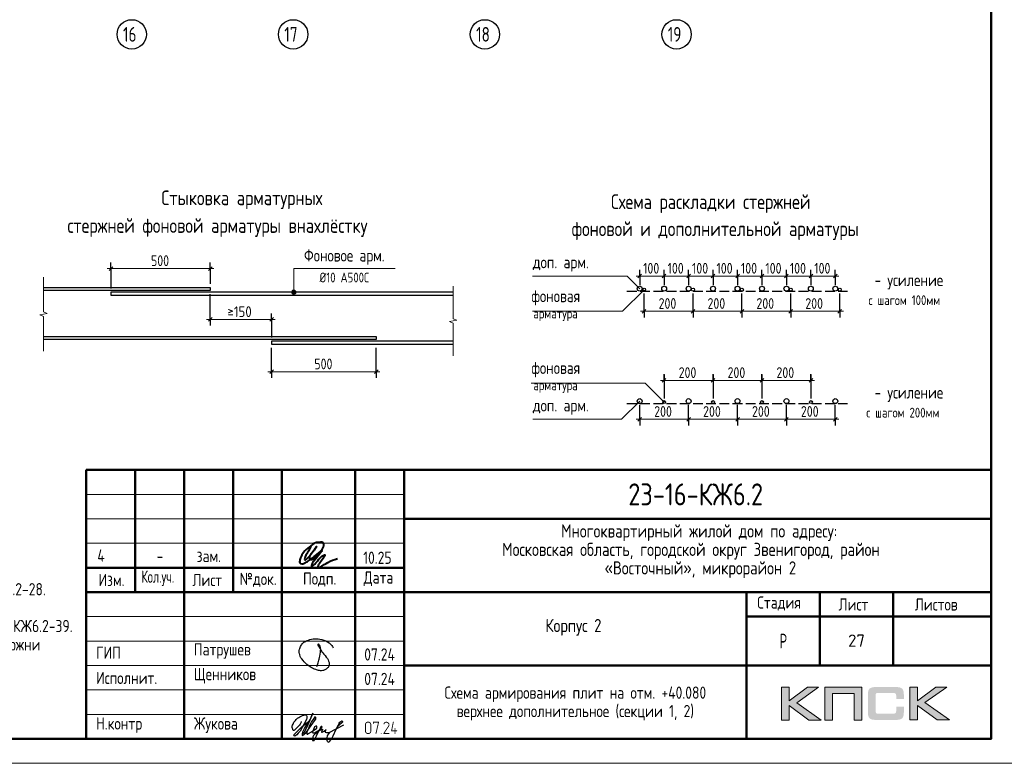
# Model space of a CAD drawing. Header units: millimetres. Extents: x 40580 to 1168286, y -220995 to 81020.
# Tile 91 of 194: x 362706 to 382840, y -128368 to -113158. Entities that reach past the tile are written whole.
import ezdxf

# ---------------------------------------------------------------- set-up
doc = ezdxf.new("R2010")
doc.units = ezdxf.units.MM
doc.linetypes.add('______2', pattern=[270, 200, -70])
doc.linetypes.add('CENTER', pattern=[2, 1.25, -0.25, 0.25, -0.25])
for name, color, linetype, lineweight in [('Standard', 7, 'Continuous', 25), ('Обрамление проемов стержнями', 7, 'Continuous', 25), ('ОСИ', 7, 'CENTER', 15), ('Основная', 7, 'Continuous', 40), ('Примечания', 7, 'Continuous', 13)]:
    doc.layers.add(name, color=color, linetype=linetype, lineweight=lineweight)
doc.styles.add('GOST 2.304', font='isocpeur.ttf', dxfattribs={"width": 0.8})
doc.styles.add('GOST 2.304-81', font='txt')
doc.styles.add('ISOCPEUR', font='isocpeur.ttf')
doc.styles.get("Standard").update_dxf_attribs({"font": 'isocpeur.ttf'})

# ---------------------------------------------------------------- blocks, each defined once
blk = doc.blocks.new('яяя')
at = {"lineweight": 30}
for points in [[(345424, 110432), (345425, 110410), (345424, 110397), (345417, 110379), (345406, 110350), (345390, 110319), (345357, 110275), (345310, 110221), (345265, 110176), (345198, 110110), (345161, 110077), (345133, 110066), (345116, 110066), (345102, 110075), (345090, 110091), (345082, 110115), (345074, 110146), (345066, 110182), (345064, 110206), (345067, 110234), (345077, 110278), (345095, 110320), (345114, 110361), (345134, 110395), (345159, 110428), (345195, 110469), (345228, 110506), (345284, 110560), (345331, 110595), (345379, 110625), (345435, 110648), (345486, 110670), (345532, 110686), (345573, 110696), (345605, 110698), (345621, 110695), (345635, 110687), (345648, 110671), (345656, 110649), (345659, 110625), (345659, 110583), (345656, 110553), (345647, 110523), (345635, 110489), (345387, 110033), (345349, 109985), (345311, 109948), (345247, 109889), (345209, 109858), (345192, 109844), (345180, 109837), (345157, 109833), (345150, 109835), (345140, 109842), (345135, 109856), (345138, 109881), (345148, 109892), (345183, 109930), (345267, 110024), (345343, 110105), (345455, 110213), (345617, 110343), (345775, 110456), (345811, 110526), (345838, 110607), (345890, 110740), (345902, 110771), (345698, 110295), (345672, 110226), (345626, 110132), (345572, 110032), (345518, 109953), (345481, 109918), (345497, 110001), (345567, 110147), (345655, 110301), (345760, 110442)], [(345481, 109918), (345476, 109896), (345475, 109874), (345485, 109861), (345506, 109866), (345539, 109891), (345632, 109983), (345968, 110450), (346022, 110527), (346029, 110560), (346027, 110579), (346026, 110590), (346010, 110605), (345993, 110609), (345975, 110601), (345962, 110584), (345954, 110562), (345857, 110421), (345783, 110292), (345741, 110183), (345701, 110079), (345665, 109985), (345660, 109952), (345666, 109929), (345669, 109915), (345682, 109910), (345702, 109914), (345735, 109941), (345846, 110007), (346065, 110160), (346075, 110193), (346070, 110217), (346066, 110236), (346052, 110241), (346030, 110241), (346007, 110228), (345978, 110203), (345960, 110164), (345892, 110010), (345895, 109986), (345904, 109966), (345925, 109964), (345969, 109968), (346045, 110000), (346218, 110114), (346261, 110154), (346280, 110184), (346282, 110210), (346278, 110225), (346263, 110229), (346241, 110222), (346220, 110198), (346162, 110049), (345989, 109904), (345932, 109849), (345906, 109805), (345891, 109739), (345890, 109690), (345899, 109652), (345924, 109647), (345956, 109655), (345980, 109674), (346058, 109838), (346158, 110046), (346261, 110098), (346314, 110120), (346292, 110079), (346269, 110036), (346261, 110008), (346267, 109998), (346293, 109998), (346363, 110039), (346445, 110095), (346421, 110068), (346414, 110040), (346407, 110011), (346416, 109990), (346466, 109972), (346509, 109977), (346574, 109984), (347172, 110293)], [(346586, 109971), (346543, 109917), (346509, 109873), (346489, 109825), (346475, 109767), (346472, 109710), (346478, 109675), (346485, 109641), (346501, 109621), (346517, 109602), (346542, 109589), (346568, 109592), (346605, 109620), (346680, 109731), (346736, 109842), (346865, 110115), (346962, 110290), (346969, 110318), (346979, 110360), (347013, 110403), (347056, 110434), (347091, 110450), (347109, 110450), (347121, 110434), (347115, 110405), (347072, 110355), (347012, 110307), (346924, 110222)]]:
    blk.add_lwpolyline(points, dxfattribs=at)
blk = doc.blocks.new('Из_буфера32210')
at = {"color": 7, "lineweight": 25}
blk.add_lwpolyline([(357, 84), (386, 160), (399, 213), (405, 239), (412, 268), (420, 299), (427, 339), (434, 380), (437, 414), (438, 442), (436, 466), (430, 489), (425, 504), (417, 519), (409, 531), (405, 535), (403, 536), (400, 539), (394, 541), (387, 543), (383, 542), (379, 539), (377, 534), (377, 528), (379, 523), (438, 428), (470, 382), (484, 365), (504, 341), (528, 310), (551, 280), (562, 264), (575, 247), (582, 235), (589, 220), (599, 198), (606, 184), (610, 167), (611, 155), (612, 143), (611, 127), (609, 116), (603, 96), (596, 82), (588, 69), (579, 56), (563, 43), (551, 34), (539, 25), (524, 16), (511, 10), (494, 5), (481, 3), (456, 0), (432, 1), (415, 3), (396, 6), (375, 11), (355, 19), (336, 24), (310, 31), (293, 39), (269, 53), (243, 69), (223, 80), (202, 93), (180, 109), (152, 128), (126, 152), (98, 182), (77, 211), (52, 241), (32, 266), (20, 293), (8, 329), (3, 348), (1, 373), (0, 393), (1, 417), (6, 440), (13, 454), (20, 476), (26, 497), (38, 517), (47, 529), (60, 548), (75, 563), (95, 581), (115, 593), (135, 606), (161, 618), (187, 628), (213, 638), (251, 647), (282, 653), (319, 655), (353, 655), (384, 652), (418, 648), (460, 641), (503, 628), (544, 611), (579, 594), (611, 573), (639, 545), (666, 515), (679, 496), (694, 471)], dxfattribs=at)

msp = doc.modelspace()

# ---------------------------------------------------------------- hatches: boundary and pattern name
h = msp.add_hatch(color=256)
h.paths.add_polyline_path([(379041.2, -126811.5), (378813.7, -126811.5), (378441.7, -127091.6), (378441.7, -126811.5), (378284.1, -126811.5), (378284.1, -127483.6), (378441.7, -127483.6), (378441.7, -127188.4), (378844.2, -127483.6), (379095.9, -127483.6), (378595.2, -127128.2)])
h.paths.add_polyline_path([(379324, -126938.1), (379769.3, -126938.1), (379769.3, -127483.6), (379925.6, -127483.6), (379925.6, -126811.5), (379759, -126811.5), (379167.8, -126811.5), (379167.8, -126970.6), (379167.8, -127483.6), (379324, -127483.6)])
h.paths.add_polyline_path([(381063.8, -126808.1), (380906.1, -126808.1), (380906.1, -127480.9), (381063.8, -127480.9), (381063.8, -127184.9), (381466.2, -127480.9), (381717.9, -127480.9), (381217.3, -127124.7), (381663.3, -126808.1), (381436.5, -126808.1), (381063.8, -127088.1)])
msp.add_hatch(color=256).paths.add_polyline_path([(380774.8, -126882.7), (380772.7, -126875.1), (380769.9, -126868.9), (380766.5, -126862.7), (380763, -126856.5), (380759.5, -126851.6), (380755.4, -126846.8), (380751.2, -126841.9), (380747.1, -126837.8), (380741.6, -126834.3), (380736, -126830.2), (380729.8, -126826.7), (380722.9, -126824), (380716, -126821.2), (380708.4, -126818.4), (380700.8, -126816.4), (380682.8, -126812.9), (380663.4, -126810.1), (380642, -126808.7), (380618.5, -126808.1), (380217.4, -126808.1), (380193.9, -126808.7), (380173.2, -126810.1), (380153.1, -126812.9), (380135.8, -126816.4), (380127.5, -126819.1), (380119.9, -126821.2), (380113, -126824), (380106.8, -126827.4), (380100.6, -126830.2), (380094.3, -126834.3), (380089.5, -126837.8), (380084.7, -126841.9), (380080.5, -126846.8), (380077.1, -126851.6), (380072.9, -126856.5), (380069.4, -126862.7), (380066.7, -126868.9), (380063.9, -126875.8), (380061.2, -126882.7), (380059.1, -126890.3), (380055.6, -126906.9), (380052.9, -126924.9), (380050.8, -126945), (380050.8, -126967.1), (380050.8, -127321.1), (380050.8, -127343.3), (380052.9, -127363.3), (380055.6, -127382), (380059.1, -127398.6), (380061.2, -127406.2), (380063.9, -127413.1), (380066.7, -127420), (380069.4, -127426.2), (380072.9, -127431.8), (380077.1, -127437.3), (380080.5, -127442.1), (380084.7, -127447), (380089.5, -127451.1), (380095, -127454.6), (380100.6, -127458), (380106.8, -127461.5), (380113, -127465), (380120.6, -127467), (380127.5, -127469.8), (380135.8, -127471.9), (380153.1, -127476), (380173.2, -127478.1), (380194.6, -127480.2), (380217.4, -127480.9), (380618.5, -127480.9), (380642, -127480.2), (380663.4, -127478.8), (380682.8, -127476), (380700.1, -127472.6), (380708.4, -127469.8), (380716, -127467.7), (380722.9, -127465), (380729.8, -127461.5), (380736, -127458.7), (380741.6, -127454.6), (380747.1, -127451.1), (380751.2, -127447), (380755.4, -127442.8), (380759.5, -127437.3), (380763, -127432.5), (380766.5, -127426.2), (380769.9, -127420), (380772.7, -127413.8), (380774.8, -127406.2), (380777.5, -127398.6), (380781, -127382), (380783.7, -127364), (380785.1, -127343.3), (380785.8, -127321.1), (380785.8, -127209.8), (380628.9, -127209.8), (380628.9, -127300.4), (380628.9, -127306.6), (380628.2, -127312.8), (380626.8, -127318.4), (380625.4, -127323.9), (380623.3, -127328.7), (380621.2, -127332.9), (380618.5, -127337), (380615, -127340.5), (380611.6, -127343.9), (380607.4, -127346.7), (380602.6, -127348.8), (380597.7, -127350.9), (380592.9, -127352.2), (380586.7, -127352.9), (380580.4, -127353.6), (380574.2, -127354.3), (380250.6, -127354.3), (380245.1, -127353.6), (380240.2, -127352.9), (380236.1, -127350.9), (380231.9, -127348.8), (380227.8, -127346), (380224.3, -127343.3), (380220.9, -127339.8), (380218.1, -127335.6), (380215.3, -127331.5), (380213.3, -127327.4), (380211.2, -127322.5), (380209.8, -127317.7), (380207.7, -127308), (380207.1, -127298.3), (380207.1, -126975.4), (380207.1, -126969.9), (380207.7, -126964.3), (380209.1, -126959.5), (380210.5, -126954.6), (380211.9, -126950.5), (380214, -126947), (380216.7, -126943.6), (380219.5, -126940.1), (380223, -126937.4), (380226.4, -126934.6), (380230.6, -126932.5), (380234.7, -126931.1), (380239.6, -126929.8), (380244.4, -126929.1), (380249.9, -126928.4), (380255.5, -126928.4), (380574.2, -126928.4), (380580.4, -126928.4), (380586.7, -126929.1), (380592.2, -126930.4), (380597, -126931.8), (380601.9, -126933.9), (380606.7, -126936), (380610.9, -126939.4), (380614.3, -126942.2), (380617.8, -126946.3), (380620.6, -126950.5), (380623.3, -126954.6), (380625.4, -126959.5), (380626.8, -126964.3), (380628.2, -126969.9), (380628.9, -126976.1), (380628.9, -126982.3), (380628.9, -127056.3), (380785.8, -127056.3), (380785.8, -126967.1), (380785.1, -126945), (380783.7, -126924.9), (380781, -126906.9), (380776.8, -126890.3)])
at = {"layer": 'Standard', "linetype": 'Continuous', "lineweight": 25, "transparency": 33554687}
h = msp.add_hatch(color=7, dxfattribs=at)
h.paths.add_polyline_path([(369893.5, -127713.9), (369893.5, -127716.6), (369893.3, -127719.3), (369893, -127721.9), (369892.5, -127724.4), (369892, -127727), (369891.3, -127729.4), (369890.6, -127731.9), (369889.6, -127734.2), (369888.6, -127736.5), (369887.4, -127738.8), (369886.2, -127741.1), (369884.7, -127743.2), (369883.3, -127745.4), (369881.6, -127747.4), (369879.8, -127749.5), (369877.9, -127751.5), (369875.9, -127753.4), (369873.9, -127755.1), (369871.8, -127756.9), (369869.7, -127758.3), (369867.5, -127759.8), (369865.2, -127761), (369863, -127762.3), (369860.6, -127763.2), (369858.3, -127764.2), (369855.8, -127765), (369853.3, -127765.7), (369850.8, -127766.2), (369848.2, -127766.7), (369845.5, -127766.9), (369842.9, -127767.2), (369840.1, -127767.2), (369822.3, -127767.2), (369819.8, -127767.2), (369817.2, -127766.9), (369814.7, -127766.7), (369812.3, -127766.2), (369809.9, -127765.7), (369807.5, -127765), (369805.1, -127764.3), (369802.8, -127763.3), (369800.5, -127762.3), (369798.3, -127761.1), (369796, -127759.9), (369793.8, -127758.4), (369791.7, -127757), (369789.6, -127755.3), (369787.4, -127753.6), (369785.4, -127751.6), (369783.4, -127749.7), (369781.6, -127747.6), (369779.8, -127745.6), (369778.3, -127743.4), (369776.7, -127741.3), (369775.5, -127739), (369774.2, -127736.8), (369773.2, -127734.4), (369772.1, -127732.1), (369771.4, -127729.6), (369770.6, -127727.1), (369770.1, -127724.6), (369769.6, -127722), (369769.3, -127719.3), (369769.1, -127716.7), (369769.1, -127713.9), (369769.1, -127571.8), (369769.1, -127569.1), (369769.3, -127566.5), (369769.6, -127563.9), (369770, -127561.5), (369770.5, -127558.9), (369771.2, -127556.5), (369772, -127554.1), (369772.9, -127551.8), (369773.9, -127549.5), (369775.1, -127547.2), (369776.3, -127545), (369777.8, -127542.8), (369779.2, -127540.6), (369780.9, -127538.5), (369782.6, -127536.5), (369784.5, -127534.5), (369786.5, -127532.5), (369788.5, -127530.7), (369790.5, -127529), (369792.7, -127527.5), (369794.8, -127526), (369797.1, -127524.7), (369799.3, -127523.5), (369801.7, -127522.5), (369804.1, -127521.5), (369806.5, -127520.7), (369809, -127520), (369811.6, -127519.5), (369814.2, -127519), (369816.8, -127518.7), (369819.5, -127518.5), (369822.3, -127518.5), (369840.1, -127518.5), (369842.8, -127518.5), (369845.4, -127518.7), (369848.1, -127519), (369850.6, -127519.4), (369853.2, -127519.9), (369855.6, -127520.7), (369858.1, -127521.4), (369860.4, -127522.4), (369862.8, -127523.3), (369865, -127524.6), (369867.3, -127525.8), (369869.4, -127527.2), (369871.6, -127528.7), (369873.7, -127530.4), (369875.7, -127532.1), (369877.7, -127534), (369879.7, -127536), (369881.4, -127538), (369883.1, -127540.1), (369884.6, -127542.2), (369886.1, -127544.4), (369887.3, -127546.6), (369888.6, -127548.9), (369889.6, -127551.2), (369890.6, -127553.6), (369891.3, -127556.1), (369892, -127558.5), (369892.5, -127561.1), (369893, -127563.7), (369893.3, -127566.3), (369893.5, -127569), (369893.5, -127571.8)], flags=16)
h.paths.add_polyline_path([(369875.8, -127713.9), (369875.8, -127571.7), (369875.8, -127568.1), (369875.2, -127564.7), (369874.5, -127561.3), (369873.2, -127558.2), (369871.9, -127555), (369869.9, -127552.2), (369868, -127549.3), (369865.3, -127546.7), (369862.7, -127544), (369859.8, -127542.1), (369856.9, -127540.1), (369853.8, -127538.8), (369850.6, -127537.5), (369847.2, -127536.8), (369843.8, -127536.2), (369840.1, -127536.2), (369822.3, -127536.2), (369818.6, -127536.2), (369815.2, -127536.8), (369811.8, -127537.5), (369808.7, -127538.8), (369805.5, -127540.1), (369802.6, -127542), (369799.8, -127544), (369797.2, -127546.6), (369794.6, -127549.2), (369792.6, -127552), (369790.7, -127554.9), (369789.4, -127558.1), (369788.1, -127561.2), (369787.4, -127564.6), (369786.8, -127568), (369786.8, -127571.7), (369786.8, -127713.9), (369786.8, -127717.5), (369787.4, -127720.9), (369788.1, -127724.2), (369789.5, -127727.4), (369790.8, -127730.5), (369792.8, -127733.4), (369794.8, -127736.3), (369797.5, -127738.9), (369800.2, -127741.6), (369803.1, -127743.5), (369806, -127745.5), (369809.1, -127746.8), (369812.2, -127748.2), (369815.5, -127748.8), (369818.8, -127749.5), (369822.3, -127749.5), (369840.1, -127749.5), (369843.7, -127749.5), (369847.1, -127748.8), (369850.4, -127748.2), (369853.6, -127746.9), (369856.7, -127745.7), (369859.6, -127743.8), (369862.5, -127741.9), (369865.1, -127739.3), (369867.8, -127736.8), (369869.8, -127734), (369871.8, -127731.1), (369873.2, -127727.9), (369874.5, -127724.8), (369875.2, -127721.3), (369875.8, -127717.8)])
for points in [[(370053.3, -127529.3), (369999.9, -127760.3), (369999.6, -127761.1), (369998.8, -127762.3), (369998, -127763.6), (369996.7, -127765.4), (369991.3, -127767.2), (369989.7, -127767.2), (369988.1, -127766.6), (369986.5, -127766.1), (369984.9, -127765), (369984.2, -127764.5), (369983.7, -127763.8), (369983.2, -127763.1), (369982.8, -127762.3), (369982.4, -127761.5), (369982.3, -127760.6), (369982.1, -127759.7), (369982.1, -127758.6), (369982.4, -127756.3), (370033.4, -127536.2), (369946.6, -127536.2), (369946.6, -127553.8), (369946.6, -127554.8), (369946.5, -127555.8), (369946.3, -127556.7), (369946, -127557.6), (369945.7, -127558.4), (369945.2, -127559.2), (369944.8, -127559.9), (369944.1, -127560.5), (369942.9, -127561.6), (369941.3, -127562.1), (369939.7, -127562.6), (369937.8, -127562.6), (369937.3, -127562.6), (369936.6, -127562.5), (369936, -127562.4), (369935.2, -127562.1), (369934.5, -127561.8), (369933.5, -127561.4), (369932.6, -127561), (369931.6, -127560.5), (369930.9, -127560), (369930.4, -127559.3), (369929.9, -127558.6), (369929.6, -127557.8), (369929.2, -127556.9), (369929.1, -127555.9), (369928.9, -127554.9), (369928.9, -127553.8), (369928.9, -127527.3), (369928.9, -127526.2), (369929, -127525.3), (369929.2, -127524.3), (369929.5, -127523.5), (369929.7, -127522.6), (369930.2, -127521.9), (369930.6, -127521.3), (369931.1, -127520.7), (369931.7, -127520.1), (369932.4, -127519.7), (369933.1, -127519.3), (369933.9, -127519), (369934.7, -127518.8), (369935.7, -127518.6), (369936.7, -127518.5), (369937.8, -127518.5), (370044.6, -127518.5), (370046.7, -127518.5), (370048.3, -127519), (370050, -127519.6), (370051.2, -127520.7), (370052.4, -127521.8), (370053.1, -127523.3), (370053.7, -127524.8), (370053.7, -127526.6)], [(370257.2, -127767.2), (370151, -127767.2), (370149.4, -127767.2), (370147.8, -127766.5), (370146.3, -127765.8), (370144.8, -127764.3), (370143.5, -127762.8), (370142.9, -127761.1), (370142.3, -127759.5), (370142.3, -127757.6), (370142.3, -127756.3), (370142.6, -127755.3), (370142.9, -127754.2), (370143.5, -127753.3), (370241.2, -127605.8), (370244.9, -127598.9), (370247.6, -127592.7), (370248.6, -127589.5), (370249.2, -127586.2), (370249.7, -127582.9), (370249.7, -127579.5), (370249.7, -127577.3), (370249.5, -127575.1), (370249.2, -127573), (370248.8, -127570.9), (370248.3, -127568.8), (370247.6, -127566.8), (370247, -127564.9), (370246.1, -127563), (370245.1, -127561.1), (370244, -127559.3), (370242.9, -127557.4), (370241.5, -127555.7), (370240.1, -127554), (370238.5, -127552.3), (370236.9, -127550.7), (370235.1, -127549.2), (370233.5, -127547.7), (370231.8, -127546.5), (370230, -127545.2), (370228.1, -127544), (370226.2, -127542.9), (370224.2, -127541.9), (370222.2, -127540.9), (370220, -127540), (370217.8, -127539.2), (370215.6, -127538.5), (370213.4, -127537.9), (370211.2, -127537.4), (370209, -127537), (370206.8, -127536.8), (370204.6, -127536.5), (370202.4, -127536.5), (370199.3, -127536.5), (370196.3, -127537), (370193.3, -127537.4), (370190.4, -127538.3), (370187.6, -127539.1), (370184.8, -127540.4), (370182.1, -127541.7), (370179.4, -127543.4), (370176.8, -127545.1), (370174.4, -127547.4), (370172.1, -127549.7), (370169.9, -127552.6), (370167.8, -127555.5), (370165.9, -127559), (370164, -127562.5), (370162.4, -127566.6), (370161.8, -127568.1), (370161.1, -127569.1), (370160.3, -127570.2), (370159.3, -127570.9), (370158.4, -127571.4), (370157.1, -127571.8), (370155.9, -127572.2), (370154.4, -127572.5), (370152.5, -127572.5), (370150.9, -127571.9), (370149.2, -127571.3), (370147.9, -127570.1), (370147.2, -127569.5), (370146.7, -127568.8), (370146.1, -127568.1), (370145.8, -127567.3), (370145.5, -127566.5), (370145.3, -127565.7), (370145.1, -127564.8), (370145.1, -127563.8), (370145.6, -127560.6), (370146.6, -127557.9), (370147.6, -127555.4), (370148.7, -127552.9), (370149.9, -127550.5), (370151.1, -127548.1), (370152.4, -127545.9), (370153.7, -127543.7), (370155.2, -127541.7), (370156.7, -127539.7), (370158.2, -127537.8), (370159.8, -127536), (370161.5, -127534.3), (370163.3, -127532.6), (370165.1, -127531.1), (370167, -127529.6), (370168.9, -127528.2), (370172.4, -127525.8), (370176.2, -127524), (370180, -127522.1), (370184.1, -127520.9), (370188.2, -127519.7), (370192.5, -127519.1), (370196.8, -127518.5), (370201.5, -127518.5), (370204.6, -127518.5), (370207.7, -127518.8), (370210.8, -127519), (370213.8, -127519.6), (370216.9, -127520.1), (370219.8, -127520.9), (370222.7, -127521.7), (370225.6, -127522.8), (370228.4, -127523.9), (370231.2, -127525.3), (370233.9, -127526.6), (370236.6, -127528.3), (370239.3, -127529.9), (370241.9, -127531.8), (370244.5, -127533.7), (370247, -127535.9), (370249.6, -127538.2), (370251.9, -127540.6), (370254.2, -127543), (370256.2, -127545.5), (370258.1, -127548), (370259.8, -127550.6), (370261.4, -127553.2), (370262.7, -127555.9), (370264, -127558.7), (370265, -127561.5), (370266, -127564.4), (370266.6, -127567.3), (370267.3, -127570.3), (370267.6, -127573.3), (370268, -127576.4), (370268, -127579.6), (370268, -127584), (370267.3, -127588.3), (370266.6, -127592.6), (370265.3, -127596.8), (370264.6, -127598.9), (370263.7, -127601.1), (370262.8, -127603.3), (370261.6, -127605.7), (370260.5, -127608.1), (370259.1, -127610.6), (370257.7, -127613.1), (370256, -127615.8), (370167.7, -127749.5), (370257.2, -127749.5), (370258.9, -127749.5), (370260.4, -127750.2), (370262, -127750.8), (370263.3, -127752.2), (370264.7, -127753.6), (370265.4, -127755.1), (370266.1, -127756.6), (370266.1, -127758.3), (370266.1, -127759.9), (370265.5, -127761.4), (370264.9, -127762.9), (370263.8, -127764.3), (370263.2, -127765), (370262.5, -127765.6), (370261.8, -127766.1), (370261, -127766.5), (370260.2, -127766.8), (370259.2, -127767), (370258.3, -127767.2)], [(370390.7, -127696.2), (370417.6, -127696.2), (370419.3, -127696.2), (370420.8, -127696.9), (370422.3, -127697.6), (370423.7, -127698.9), (370425.1, -127700.3), (370425.8, -127701.8), (370426.5, -127703.4), (370426.5, -127705.1), (370426.5, -127706.6), (370425.9, -127708.1), (370425.3, -127709.7), (370424.1, -127711.1), (370423.6, -127711.8), (370422.9, -127712.3), (370422.2, -127712.8), (370421.3, -127713.2), (370420.5, -127713.5), (370419.6, -127713.7), (370418.6, -127713.9), (370417.6, -127713.9), (370390.7, -127713.9), (370390.7, -127758.3), (370390.7, -127759.4), (370390.6, -127760.4), (370390.4, -127761.3), (370390.1, -127762.2), (370389.8, -127763), (370389.3, -127763.7), (370388.9, -127764.5), (370388.2, -127765.1), (370387, -127766.2), (370385.4, -127766.7), (370383.8, -127767.2), (370381.9, -127767.2), (370381.4, -127767.2), (370380.8, -127767.1), (370380.1, -127767), (370379.4, -127766.7), (370378.6, -127766.4), (370377.7, -127766), (370376.7, -127765.6), (370375.7, -127765.1), (370375, -127764.6), (370374.5, -127763.9), (370374, -127763.2), (370373.7, -127762.3), (370373.4, -127761.5), (370373.2, -127760.5), (370373, -127759.5), (370373, -127758.3), (370373, -127713.9), (370310.8, -127713.9), (370308.9, -127713.9), (370307.3, -127713.3), (370305.7, -127712.7), (370304.4, -127711.4), (370303.2, -127710.2), (370302.6, -127708.7), (370301.9, -127707.2), (370301.9, -127705.4), (370302.1, -127703.3), (370337.6, -127525.6), (370337.9, -127523.8), (370338.7, -127522.5), (370339.4, -127521.1), (370340.7, -127520.3), (370346.2, -127518.5), (370347.9, -127518.5), (370349.5, -127519.1), (370351.1, -127519.7), (370352.5, -127520.9), (370353.2, -127521.5), (370353.7, -127522.2), (370354.2, -127522.9), (370354.5, -127523.7), (370354.9, -127524.4), (370355.1, -127525.3), (370355.2, -127526.2), (370355.2, -127527.2), (370355, -127529.1), (370321.6, -127696.2), (370373, -127696.2), (370373, -127651.6), (370373, -127650.1), (370373.7, -127648.6), (370374.4, -127647.1), (370375.8, -127645.7), (370376.4, -127644.9), (370377.2, -127644.4), (370377.9, -127643.8), (370378.7, -127643.5), (370379.4, -127643.1), (370380.2, -127642.9), (370381, -127642.7), (370381.9, -127642.7), (370383.5, -127642.7), (370385, -127643.3), (370386.5, -127643.9), (370387.9, -127645), (370388.6, -127645.6), (370389.1, -127646.3), (370389.7, -127647), (370390, -127647.8), (370390.4, -127648.7), (370390.5, -127649.6), (370390.7, -127650.6), (370390.7, -127651.6)], [(370097.6, -127749.5), (370099.3, -127749.5), (370100.8, -127750.2), (370102.3, -127750.8), (370103.7, -127752.2), (370105.1, -127753.6), (370105.8, -127755.1), (370106.4, -127756.6), (370106.4, -127758.3), (370106.4, -127759.9), (370105.9, -127761.4), (370105.3, -127762.9), (370104.1, -127764.3), (370103.6, -127765), (370102.9, -127765.6), (370102.2, -127766.1), (370101.4, -127766.5), (370100.5, -127766.8), (370099.6, -127767), (370098.7, -127767.2), (370097.6, -127767.2), (370095.6, -127767.2), (370093.9, -127766.6), (370092.3, -127765.9), (370091, -127764.7), (370089.9, -127763.3), (370089.3, -127761.7), (370088.7, -127760.1), (370088.7, -127758.3), (370088.7, -127757.3), (370089.3, -127755.9), (370089.8, -127754.5), (370090.9, -127752.8), (370091.4, -127752), (370092.1, -127751.4), (370092.8, -127750.7), (370093.6, -127750.3), (370094.5, -127749.9), (370095.4, -127749.7), (370096.4, -127749.5)]]:
    msp.add_hatch(color=7, dxfattribs=at).paths.add_polyline_path(points, flags=16)
at = {"layer": 'Примечания', "linetype": 'Continuous', "lineweight": 13, "transparency": 33554687}
for points in [[(368264.7, -118732.9), (368354.7, -118732.9), (368348.4, -118710.4)], [(368264.7, -118732.9), (368348.4, -118710.4), (368271, -118710.4)], [(368271, -118755.4), (368354.7, -118732.9), (368264.7, -118732.9)], [(368271, -118710.4), (368348.4, -118710.4), (368332.2, -118694.2)], [(368271, -118710.4), (368332.2, -118694.2), (368287.2, -118694.2)], [(368271, -118755.4), (368348.4, -118755.4), (368354.7, -118732.9)], [(368287.2, -118771.6), (368348.4, -118755.4), (368271, -118755.4)], [(368287.2, -118694.2), (368332.2, -118694.2), (368309.7, -118687.9)], [(368287.2, -118771.6), (368332.2, -118771.6), (368348.4, -118755.4)], [(368332.2, -118771.6), (368287.2, -118771.6), (368309.7, -118777.9)]]:
    msp.add_hatch(color=7, dxfattribs=at).paths.add_polyline_path(points)

# ---------------------------------------------------------------- linework, layer by layer
at = {"lineweight": 0}
for points in [[(378284.1, -127483.6), (378284.1, -126811.5), (378441.7, -126811.5), (378441.7, -127091.6), (378813.7, -126811.5), (379041.2, -126811.5), (378595.2, -127128.2), (379095.9, -127483.6), (378844.2, -127483.6), (378441.7, -127188.4), (378441.7, -127483.6), (378284.1, -127483.6)], [(379324, -127483.6), (379324, -126938.1), (379769.3, -126938.1), (379769.3, -127483.6), (379925.6, -127483.6), (379925.6, -126811.5), (379759, -126811.5), (379167.8, -126811.5), (379167.8, -126970.6), (379167.8, -127483.6), (379324, -127483.6)], [(380906.1, -127480.9), (380906.1, -126808.1), (381063.8, -126808.1), (381063.8, -127088.1), (381436.5, -126808.1), (381663.3, -126808.1), (381217.3, -127124.7), (381717.9, -127480.9), (381466.2, -127480.9), (381063.8, -127184.9), (381063.8, -127480.9), (380906.1, -127480.9)]]:
    msp.add_lwpolyline(points, close=True, dxfattribs=at)
at = {"layer": 'Standard', "color": 7, "linetype": 'Continuous', "lineweight": 50, "transparency": 33554687}
for p, q in [((364068.3, -127868.5), (364068.3, -122368.5)), ((364068.3, -122368.5), (382568.3, -122368.5)), ((365068.3, -124868.5), (365068.3, -122368.5)), ((366068.3, -127868.5), (366068.3, -122368.5)), ((367068.3, -124868.5), (367068.3, -122368.5)), ((368068.3, -127868.5), (368068.3, -122368.5)), ((369568.3, -127868.5), (369568.3, -122368.5)), ((370568.3, -127868.5), (370568.3, -122368.5)), ((370568.3, -123368.5), (382568.3, -123368.5)), ((364068.3, -124368.5), (370568.3, -124368.5)), ((364068.3, -124368.5), (370568.3, -124368.5)), ((364068.3, -124868.5), (370568.3, -124868.5)), ((364068.3, -124868.5), (370568.3, -124868.5)), ((370568.3, -124868.5), (382568.3, -124868.5)), ((377568.3, -126368.5), (377568.3, -124868.5)), ((379068.3, -126368.5), (379068.3, -124868.5)), ((380568.3, -126368.5), (380568.3, -124868.5)), ((377568.3, -125368.5), (382568.3, -125368.5)), ((370568.3, -126368.5), (382568.3, -126368.5)), ((377568.3, -127868.5), (377568.3, -126368.5)), ((377568.3, -127868.5), (377568.3, -126368.5))]:
    msp.add_line(p, q, dxfattribs=at)
at = {"layer": 'Standard', "color": 7, "linetype": 'Continuous', "lineweight": 25, "transparency": 33554687}
for p, q in [((382568.3, -127868.5), (382568.3, -122368.5)), ((364068.3, -127868.5), (382568.3, -127868.5)), ((364068.3, -127868.5), (382568.3, -127868.5)), ((364068.3, -127868.5), (382568.3, -127868.5))]:
    msp.add_line(p, q, dxfattribs=at)
at = {"layer": 'Standard', "color": 7, "linetype": 'Continuous', "lineweight": 13, "transparency": 33554687}
for p, q in [((364068.3, -122868.5), (370568.3, -122868.5)), ((364068.3, -123368.5), (370568.3, -123368.5)), ((364068.3, -123868.5), (370568.3, -123868.5)), ((364068.3, -125368.5), (370568.3, -125368.5)), ((364068.3, -125868.5), (370568.3, -125868.5)), ((364068.3, -125868.5), (370568.3, -125868.5)), ((364068.3, -126368.5), (370568.3, -126368.5)), ((364068.3, -126368.5), (370568.3, -126368.5)), ((364068.3, -126868.5), (370568.3, -126868.5)), ((364068.3, -127368.5), (370568.3, -127368.5))]:
    msp.add_line(p, q, dxfattribs=at)
msp.add_lwpolyline([(341068.3, -128368.4), (383068.3, -128368.4), (383068.3, -98668.4), (341068.3, -98668.4), (341068.3, -128368.4)], close=True, dxfattribs=at)
at = {"layer": 'Standard', "color": 7, "linetype": 'Continuous', "lineweight": 50, "transparency": 33554687}
msp.add_lwpolyline([(343068.3, -99168.4), (382568.3, -99168.4), (382568.3, -127868.4), (343068.3, -127868.4), (343068.3, -99168.4)], close=True, dxfattribs=at)
at = {"layer": 'ОСИ', "color": 7, "linetype": 'Continuous', "lineweight": -3, "transparency": 33554687}
for centre in [(364998.3, -113457.6), (368298.3, -113457.6), (372218.3, -113457.6), (376138.3, -113457.6)]:
    msp.add_circle(centre, 300, dxfattribs=at)
at = {"layer": 'Основная', "color": 7, "ltscale": 100}
msp.add_spline([(368661.1, -123931), (368591.7, -124057.3), (368534.7, -124179.2), (368534.7, -124207.2), (368569.4, -124189.3), (368666.7, -124084.2), (368778.5, -123936.5), (368698, -124040.6), (368635.3, -124135.6), (368643.2, -124197.1), (368702.4, -124191.5), (368780.7, -124125.6), (368872.4, -124017.1), (368923.9, -123913.1), (368917.2, -123865), (368832.9, -123848.7), (368758.4, -123859.4), (368628.6, -123944.4), (368511.2, -124054), (368454.2, -124151.3), (368432.9, -124224), (368434, -124270.9), (368474.3, -124288.8), (368542.5, -124265.4), (368730.4, -124140.1), (368884.7, -124012.6), (368729, -124223.5), (368673.5, -124320.8), (368673.4, -124339.2), (368706.9, -124322.4), (368800.9, -124225.1), (368926.1, -124109.9), (368945.1, -124105.4), (368927.2, -124147.9), (368850.2, -124259.8), (368803.1, -124347), (368809.8, -124366), (368845.6, -124357.1), (369008.9, -124257.5), (369203.5, -124179.2)], degree=3, dxfattribs=at)
at = {"layer": 'Примечания', "color": 253, "linetype": 'Continuous', "lineweight": -3, "true_color": 0xa0a0a0, "transparency": 33554687}
for p, q in [((364572.2, -118247.3), (364572.2, -118122.3)), ((366602.2, -118247.3), (366602.2, -118122.3)), ((364572.2, -118247.3), (364572.2, -118372.3)), ((364572.2, -118247.3), (364572.2, -118657.9)), ((366602.2, -118247.3), (366602.2, -118372.3)), ((366602.2, -118247.3), (366602.2, -118562.9)), ((375384.5, -118402.2), (375384.5, -118277.2)), ((375884.5, -118402.2), (375884.5, -118277.2)), ((376384.5, -118402.2), (376384.5, -118277.2)), ((376884.5, -118402.2), (376884.5, -118277.2)), ((377384.5, -118402.2), (377384.5, -118277.2)), ((377884.5, -118402.2), (377884.5, -118277.2)), ((378384.6, -118402.2), (378384.6, -118277.2)), ((378884.6, -118402.2), (378884.6, -118277.2)), ((379384.6, -118402.2), (379384.6, -118277.2)), ((375384.5, -118402.2), (375384.5, -118527.2)), ((375384.5, -118402.2), (375384.5, -118585.3)), ((375884.5, -118402.2), (375884.5, -118527.2)), ((375884.5, -118402.2), (375884.5, -118585.3)), ((376384.5, -118402.2), (376384.5, -118527.2)), ((376384.5, -118402.2), (376384.5, -118585.3)), ((376884.5, -118402.2), (376884.5, -118527.2)), ((376884.5, -118402.2), (376884.5, -118585.3)), ((377384.5, -118402.2), (377384.5, -118527.2)), ((377384.5, -118402.2), (377384.5, -118585.3)), ((377884.5, -118402.2), (377884.5, -118527.2)), ((377884.5, -118402.2), (377884.5, -118585.3)), ((378384.6, -118402.2), (378384.6, -118527.2)), ((378384.6, -118402.2), (378384.6, -118585.3)), ((378884.6, -118402.2), (378884.6, -118527.2)), ((378884.6, -118402.2), (378884.6, -118585.3)), ((379384.6, -118402.2), (379384.6, -118527.2)), ((379384.6, -118402.2), (379384.6, -118585.3)), ((366602.2, -119290.1), (366602.2, -118772.9)), ((375474.5, -119122.8), (375474.5, -118755.3)), ((379474.5, -119122.8), (379474.5, -118755.3)), ((366602.2, -119290.1), (366602.2, -119165.1)), ((367857.2, -119290.1), (367857.2, -119165.1)), ((375474.5, -119122.8), (375474.5, -118997.8)), ((375474.5, -119122.8), (375474.5, -119247.8)), ((376474.5, -119122.8), (376474.5, -118997.8)), ((376474.5, -119122.8), (376474.5, -119247.8)), ((377474.5, -119122.8), (377474.5, -118997.8)), ((377474.5, -119122.8), (377474.5, -119247.8)), ((378474.5, -119122.8), (378474.5, -118997.8)), ((378474.5, -119122.8), (378474.5, -119247.8)), ((379474.5, -119122.8), (379474.5, -118997.8)), ((379474.5, -119122.8), (379474.5, -119247.8)), ((366602.2, -119290.1), (366602.2, -119415.1)), ((367857.2, -119290.1), (367857.2, -119415.1)), ((367857.2, -119290.1), (367857.2, -119657.9)), ((367857.2, -120359.1), (367857.2, -119867.9)), ((369997.2, -120359.1), (369997.2, -119867.9)), ((367857.2, -120359.1), (367857.2, -120234.1)), ((367857.2, -120359.1), (367857.2, -120484.1)), ((369997.2, -120359.1), (369997.2, -120234.1)), ((369997.2, -120359.1), (369997.2, -120484.1)), ((375884.5, -120536.8), (375884.5, -120411.8)), ((375884.5, -120417.4), (375884.5, -120879.3)), ((375884.5, -120536.8), (375884.5, -120661.8)), ((375884.5, -120536.8), (375884.5, -120904.3)), ((376884.5, -120536.8), (376884.5, -120411.8)), ((376884.5, -120417.4), (376884.5, -120879.3)), ((376884.5, -120536.8), (376884.5, -120661.8)), ((376884.5, -120536.8), (376884.5, -120904.3)), ((377884.5, -120536.8), (377884.5, -120411.8)), ((377884.5, -120417.4), (377884.5, -120879.3)), ((377884.5, -120536.8), (377884.5, -120661.8)), ((377884.5, -120536.8), (377884.5, -120904.3)), ((378884.6, -120536.8), (378884.6, -120411.8)), ((378884.6, -120417.4), (378884.6, -120879.3)), ((378884.6, -120536.8), (378884.6, -120661.8)), ((378884.6, -120536.8), (378884.6, -120904.3)), ((375384.5, -121331.3), (375384.5, -121034.3)), ((379384.6, -121331.3), (379384.6, -121034.3)), ((375384.5, -121331.3), (375384.5, -121206.3)), ((375384.5, -121331.3), (375384.5, -121456.3)), ((376384.5, -121331.3), (376384.5, -121206.3)), ((376384.5, -121331.3), (376384.5, -121456.3)), ((377384.5, -121331.3), (377384.5, -121206.3)), ((377384.5, -121331.3), (377384.5, -121456.3)), ((378384.6, -121331.3), (378384.6, -121206.3)), ((378384.6, -121331.3), (378384.6, -121456.3)), ((379384.6, -121331.3), (379384.6, -121206.3)), ((379384.6, -121331.3), (379384.6, -121456.3))]:
    msp.add_line(p, q, dxfattribs=at)
at = {"layer": 'Примечания', "color": 7, "linetype": 'Continuous', "lineweight": 13, "transparency": 33554687}
for p, q in [((364572.2, -118247.3), (364497.2, -118247.3)), ((364572.2, -118247.3), (366602.2, -118247.3)), ((366602.2, -118247.3), (366677.2, -118247.3)), ((363190.8, -118425.4), (363190.8, -119136.3)), ((375384.5, -118402.2), (375309.6, -118402.2)), ((375384.5, -118402.2), (375884.5, -118402.2)), ((375884.5, -118402.2), (376384.5, -118402.2)), ((376384.5, -118402.2), (376884.5, -118402.2)), ((376884.5, -118402.2), (377384.5, -118402.2)), ((377384.5, -118402.2), (377884.5, -118402.2)), ((377884.5, -118402.2), (378384.6, -118402.2)), ((378384.6, -118402.2), (378884.6, -118402.2)), ((378884.6, -118402.2), (379384.6, -118402.2)), ((379384.6, -118402.2), (379459.6, -118402.2)), ((368264.7, -118732.9), (368264.7, -118732.9)), ((368309.7, -118687.9), (368309.7, -118687.9)), ((368309.7, -118777.9), (368309.7, -118777.9)), ((368354.7, -118732.9), (368354.7, -118732.9)), ((371568.3, -118605.4), (371568.3, -119276.3)), ((363265.8, -119166.5), (363115.8, -119196.8)), ((363190.8, -119136.3), (363265.8, -119166.5)), ((375474.5, -119122.8), (375399.5, -119122.8)), ((375474.5, -119122.8), (376474.5, -119122.8)), ((376474.5, -119122.8), (377474.5, -119122.8)), ((377474.5, -119122.8), (378474.5, -119122.8)), ((378474.5, -119122.8), (379474.5, -119122.8)), ((379474.5, -119122.8), (379549.6, -119122.8)), ((363115.8, -119196.8), (363190.8, -119227)), ((363190.8, -119227), (363190.8, -119937.9)), ((366602.2, -119290.1), (366527.2, -119290.1)), ((366602.2, -119290.1), (367857.2, -119290.1)), ((367857.2, -119290.1), (367932.2, -119290.1)), ((371643.3, -119304.9), (371493.3, -119333.4)), ((371493.3, -119333.4), (371568.3, -119362)), ((371568.3, -119276.3), (371643.3, -119304.9)), ((371568.3, -119362), (371568.3, -120032.9)), ((363190.8, -119937.9), (363190.8, -119937.9)), ((371568.3, -120032.9), (371568.3, -120032.9)), ((367857.2, -120359.1), (367782.2, -120359.1)), ((367857.2, -120359.1), (369997.2, -120359.1)), ((369997.2, -120359.1), (370072.2, -120359.1)), ((375884.5, -120536.8), (375809.6, -120536.8)), ((375884.5, -120536.8), (376884.5, -120536.8)), ((376884.5, -120536.8), (377884.5, -120536.8)), ((377884.5, -120536.8), (378884.6, -120536.8)), ((378884.6, -120536.8), (378959.6, -120536.8)), ((375384.5, -121331.3), (375309.6, -121331.3)), ((375384.5, -121331.3), (376384.5, -121331.3)), ((376384.5, -121331.3), (377384.5, -121331.3)), ((377384.5, -121331.3), (378384.6, -121331.3)), ((378384.6, -121331.3), (379384.6, -121331.3)), ((379384.6, -121331.3), (379459.6, -121331.3))]:
    msp.add_line(p, q, dxfattribs=at)
at = {"layer": 'Примечания', "color": 7, "linetype": 'Continuous', "lineweight": 25, "transparency": 33554687}
for p, q in [((364534.7, -118284.8), (364609.7, -118209.8)), ((366564.7, -118284.8), (366639.7, -118209.8)), ((375347.1, -118439.7), (375422.1, -118364.7)), ((375847.1, -118439.7), (375922.1, -118364.7)), ((376347.1, -118439.7), (376422, -118364.7)), ((376847.1, -118439.7), (376922, -118364.7)), ((377347.1, -118439.7), (377422, -118364.7)), ((377847.1, -118439.7), (377922, -118364.7)), ((378347.1, -118439.7), (378422, -118364.7)), ((378847.1, -118439.7), (378922, -118364.7)), ((379347.1, -118439.7), (379422, -118364.7)), ((375437, -119160.3), (375512.1, -119085.3)), ((376437, -119160.3), (376512.1, -119085.3)), ((377437, -119160.3), (377512.1, -119085.3)), ((378437, -119160.3), (378512.1, -119085.3)), ((379437, -119160.3), (379512.1, -119085.3)), ((366564.7, -119327.6), (366639.7, -119252.6)), ((367819.7, -119327.6), (367894.7, -119252.6)), ((367819.7, -120396.6), (367894.7, -120321.6)), ((369959.7, -120396.6), (370034.7, -120321.6)), ((375847.1, -120574.3), (375922.1, -120499.3)), ((376847.1, -120574.3), (376922, -120499.3)), ((377847.1, -120574.3), (377922, -120499.3)), ((378847.1, -120574.3), (378922, -120499.3)), ((375347.1, -121368.8), (375422.1, -121293.8)), ((376347.1, -121368.8), (376422, -121293.8)), ((377347.1, -121368.8), (377422, -121293.8)), ((378347.1, -121368.8), (378422, -121293.8)), ((379347.1, -121368.8), (379422, -121293.8))]:
    msp.add_line(p, q, dxfattribs=at)
at = {"layer": 'Примечания', "color": 8, "linetype": '______2', "lineweight": -3, "true_color": 0x737373, "transparency": 33554687}
for p, q in [((375124.6, -118710.3), (379634.6, -118710.3)), ((375124.6, -121009.3), (379634.6, -121009.3))]:
    msp.add_line(p, q, dxfattribs=at)
at = {"layer": 'Примечания', "color": 7, "linetype": 'Continuous', "lineweight": 13, "transparency": 33554687}
for points in [[(368309.7, -118732.9), (368309.7, -118247.3), (370387.2, -118247.3)], [(373190.8, -118402.2), (375126.4, -118402.2), (375384.5, -118660.3)], [(375474.5, -118680.3), (375032.1, -119122.8), (373190.8, -119122.8)], [(375884.5, -120979.3), (375496.4, -120591.1), (373167.9, -120591.1)], [(375384.5, -120959.3), (375012.5, -121331.3), (373199.1, -121331.3)]]:
    msp.add_lwpolyline(points, dxfattribs=at)
at = {"layer": 'Примечания', "color": 7, "linetype": 'Continuous', "lineweight": 25, "transparency": 33554687}
for points in [[(363190.8, -118637.9), (366602.2, -118637.9), (366602.2, -118697.9), (363190.8, -118697.9)], [(371568.3, -118732.9), (364572.2, -118732.9), (364572.2, -118792.9), (371568.3, -118792.9)], [(363190.8, -119637.9), (369997.2, -119637.9), (369997.2, -119697.9), (363190.8, -119697.9)], [(371568.3, -119732.9), (367857.2, -119732.9), (367857.2, -119792.9), (371568.3, -119792.9)]]:
    msp.add_lwpolyline(points, dxfattribs=at)
at = {"layer": 'Примечания', "color": 253, "linetype": 'Continuous', "lineweight": -3, "true_color": 0xa0a0a0, "transparency": 33554687}
for points in [[(376474.5, -119122.8), (376474.5, -119105.8), (376474.5, -119105.8), (376474.5, -119105.8), (376474.5, -119105.8), (376474.5, -119105.8), (376474.5, -119105.8), (376474.5, -118755.3)], [(377474.5, -119122.8), (377474.5, -119105.8), (377474.5, -119105.8), (377474.5, -119105.8), (377474.5, -119105.8), (377474.5, -118755.3)], [(378474.5, -119122.8), (378474.5, -119105.8), (378474.5, -119105.8), (378474.5, -118755.3)], [(376384.5, -121331.3), (376384.5, -121314.3), (376384.5, -121314.3), (376384.5, -121314.3), (376384.5, -121314.3), (376384.5, -121314.3), (376384.5, -121314.3), (376384.5, -121034.3)], [(377384.5, -121331.3), (377384.5, -121314.3), (377384.5, -121314.3), (377384.5, -121314.3), (377384.5, -121314.3), (377384.5, -121034.3)], [(378384.6, -121331.3), (378384.6, -121314.3), (378384.6, -121314.3), (378384.6, -121034.3)]]:
    msp.add_lwpolyline(points, dxfattribs=at)
at = {"layer": 'Примечания', "color": 7, "linetype": 'Continuous', "lineweight": 13, "transparency": 33554687}
msp.add_circle((368309.7, -118732.9), 45, dxfattribs=at)
at = {"layer": 'Примечания', "color": 7, "linetype": 'Continuous', "lineweight": -3, "transparency": 33554687}
for centre, radius in [((375384.5, -118660.3), 50), ((375474.5, -118680.3), 30), ((375884.5, -118660.3), 50), ((376384.5, -118660.3), 50), ((376474.5, -118680.3), 30), ((376884.5, -118660.3), 50), ((377384.5, -118660.3), 50), ((377474.5, -118680.3), 30), ((377884.5, -118660.3), 50), ((378384.6, -118660.3), 50), ((378474.5, -118680.3), 30), ((378884.6, -118660.3), 50), ((379384.6, -118660.3), 50), ((379474.5, -118680.3), 30), ((375384.5, -120959.3), 50), ((375884.5, -120979.3), 30), ((376384.5, -120959.3), 50), ((376884.5, -120979.3), 30), ((377384.5, -120959.3), 50), ((377884.5, -120979.3), 30), ((378384.6, -120959.3), 50), ((378884.6, -120979.3), 30), ((379384.6, -120959.3), 50)]:
    msp.add_circle(centre, radius, dxfattribs=at)

# ---------------------------------------------------------------- block references
at = {"color": 1, "ltscale": 100}
msp.add_blockref('Из_буфера32210', (368423.4, -126474.7), dxfattribs=at)
at = {"color": 2, "lineweight": 60, "xscale": 0.5, "yscale": 0.5, "zscale": 0.5}
msp.add_blockref('яяя', (195747.6, -182727), dxfattribs=at)

# ---------------------------------------------------------------- texts
at = {"layer": 'Standard', "color": 7, "linetype": 'Continuous', "lineweight": 50, "transparency": 33554687, "insert": (375150.8, -123093.4), "char_height": 450, "width": 3070.526, "attachment_point": 7, "style": 'GOST 2.304-81'}
msp.add_mtext('23-16-КЖ6.2', dxfattribs=at)
at = {"layer": 'Standard', "color": 7, "linetype": 'Continuous', "lineweight": 25, "transparency": 33554687, "style": 'GOST 2.304-81'}
for s, insert, char_height, width, attachment_point in [('Многоквартирный\\~жилой\\~дом\\~по\\~адресу:\\~', (373778.3, -123823.4), 270, 5717.08, 7), ('Московская\\~область,\\~городской\\~округ\\~Звенигород,\\~район\\~', (372572.3, -124201.4), 270, 8136.208, 7), ('4', (364370.4, -123993.7), 250, 283.333, 2), ('10.25', (369728.8, -124288.5), 250, 693.365, 7), ('-', (365574.8, -124002.6), 250, 283.333, 2), ('зам.', (366574.8, -124002.6), 250, 283.333, 2), ('«Восточный»,\\~микрорайон\\~2', (374664.8, -124579.4), 270, 3952.828, 7), ('Изм.', (364316.2, -124743.7), 250, 631.146, 7), ('Лист', (366239.1, -124743.7), 250, 782.227, 7), ('Подп.', (368499.6, -124754.1), 250, 764.532, 7), ('Дата', (369741.3, -124743.7), 250, 782.227, 7), ('\\W0.83;Кол.уч.', (365195.3, -124743.7), 250, 799.955, 7), ('№док.', (367203.7, -124761), 250, 853.387, 7), ('Стадия', (377788.8, -125243.7), 250, 1031.116, 7), ('Лист', (379451.9, -125243.7), 250, 782.227, 7), ('Листов', (381011.1, -125243.7), 250, 1066.51, 7), ('Корпус\\~2', (373456.3, -125758.5), 270, 1362.881, 7), ('\\W0.77;Р', (378245.3, -126018.5), 300, 262.925, 7), ('ГИП', (364268.3, -126231), 250, 586.81, 7), ('Патрушев', (366268.3, -126231), 250, 1386.365, 7), ('07.24', (369751.4, -126267.2), 250, 817.621, 7), ('Исполнит.', (364268.3, -126746.7), 250, 1386.365, 7), ('Щенников', (366268.3, -126737.1), 250, 1333.081, 7), ('07.24', (369751.4, -126767.2), 250, 817.621, 7), ('Н.контр', (364268.3, -127746.7), 250, 1102.087, 7), ('Жукова', (366268.3, -127746.7), 250, 1031.11, 7)]:
    msp.add_mtext(s, dxfattribs=dict(at, insert=insert, char_height=char_height, width=width, attachment_point=attachment_point))
at = {"layer": 'Standard', "color": 7, "linetype": 'Continuous', "lineweight": 13, "transparency": 33554687, "insert": (379818.3, -125858.5), "char_height": 250, "width": 459.375, "attachment_point": 5, "style": 'ISOCPEUR'}
msp.add_mtext('\\A1;{\\fISOCPEUR|i0|b0;\\H250.000000;\\W1.000000;\\C7;27}\\P', dxfattribs=at)
at = {"layer": 'Standard', "color": 7, "linetype": 'Continuous', "lineweight": 25, "transparency": 33554687, "insert": (374068.3, -126797.6), "char_height": 250, "width": 6741.875, "attachment_point": 2, "line_spacing_factor": 0.903614}
msp.add_mtext('{\\fGOST 2.304-81|b0|i0|c0|p0;Схема армирования плит на отм. +40.080 }\\P{\\fGOST 2.304-81|b0|i0|c0|p0;верхнее дополнительное (секции 1, 2)}', dxfattribs=at)
at = {"layer": 'Обрамление проемов стержнями', "color": 7, "linetype": 'Continuous', "lineweight": 13, "transparency": 33554687, "insert": (352568.3, -124682.2), "char_height": 250, "width": 11500, "attachment_point": 1, "line_spacing_factor": 0.903614}
msp.add_mtext('\\A1;{\\fGOST 2.304-81|i0|b0;\\H250.000000;\\W1.000000;\\C7;1. Общие указания см. листы КЖ6.2-1. Ведомость расхода стали см. лист КЖ6.2-28.}\\P{\\fGOST 2.304-81|i0|b0;\\H250.000000;\\W1.000000;\\C7;2. Спецификацию элементов, ведомость деталей см. листы КЖ6.2-28.}\\P{\\fGOST 2.304-81|i0|b0;\\H250.000000;\\W1.000000;\\C7;3. Сечения по плите перекрытия см. лист КЖ6.2-39. Детали плана см. лист КЖ6.2-39.}\\P{\\fGOST 2.304-81|i0|b0;\\H250.000000;\\W1.000000;\\C7;4. В местах попадания отверстий в зону дополнительного армирования, стержни арматуры раздвинуть либо отогнцть по месту.}\\P', dxfattribs=at)
at = {"layer": 'ОСИ', "color": 7, "linetype": 'Continuous', "lineweight": 25, "transparency": 33554687, "char_height": 300, "attachment_point": 7, "style": 'ISOCPEUR'}
for s, insert, width in [('\\W0.75;16', (364818.3, -113607.6), 472.641), ('\\W0.75;17', (368118.3, -113607.6), 472.641), ('\\W0.75;18', (372038.3, -113607.6), 472.649), ('\\W0.75;19', (375958.3, -113607.6), 472.649)]:
    msp.add_mtext(s, dxfattribs=dict(at, insert=insert, width=width))
at = {"layer": 'Примечания', "color": 7, "linetype": 'Continuous', "lineweight": 50, "transparency": 33554687, "char_height": 300, "attachment_point": 7, "style": 'GOST 2.304-81'}
for s, insert, width in [('Стыковка\\~арматурных', (365604, -117033.3), 5309.467), ('Схема\\~раскладки\\~стержней', (374797.1, -117111.8), 6428.766), ('стержней\\~фоновой\\~арматуры\\~внахлёстку', (363683.2, -117600.1), 6502.985), ('фоновой\\~и\\~дополнительной\\~арматуры', (373993.3, -117666.2), 6865.686)]:
    msp.add_mtext(s, dxfattribs=dict(at, insert=insert, width=width))
at = {"layer": 'Примечания', "color": 7, "linetype": 'Continuous', "lineweight": 25, "transparency": 33554687, "attachment_point": 7, "style": 'GOST 2.304'}
for s, insert, char_height, width in [('500', (365391.7, -118197.3), 220, 516.39), ('Фоновое\\~арм.', (368520.6, -118172.3), 250, 1812.592), ('доп.\\~арм.', (373199.1, -118310.5), 250, 1208.649), ('100', (375454.7, -118352.1), 220, 485.085), ('100', (375954.7, -118352.1), 220, 485.085), ('100', (376454.7, -118352.1), 220, 485.085), ('100', (376954.7, -118352.1), 220, 485.085), ('100', (377454.7, -118352.1), 220, 485.085), ('100', (377954.7, -118352.1), 220, 485.085), ('100', (378454.7, -118352.1), 220, 485.085), ('100', (378954.7, -118352.1), 220, 485.085), ('Ø10\\~А500С', (368837.2, -118532.3), 200, 1153.949), ('-\\~усиление', (380185, -118676.1), 250, 1510.809), ('фоновая', (373167.9, -119002.8), 250, 1173.248), ('200', (375771.2, -119072.8), 220, 531.96), ('200', (376771.2, -119072.8), 220, 531.96), ('200', (377771.2, -119072.8), 220, 531.96), ('200', (378771.2, -119072.8), 220, 531.96), ('с\\~шагом\\~100мм', (380064.1, -118996.1), 200, 1606.256), ('\\W0.87;≥150', (366954.7, -119240.1), 220, 667.615), ('арматура', (373209.6, -119322.8), 200, 1066.467), ('500', (368731.7, -120309.1), 220, 516.396), ('фоновая', (373167.9, -120471.1), 250, 1173.248), ('200', (376181.2, -120486.8), 220, 531.967), ('200', (377181.2, -120486.8), 220, 531.967), ('200', (378181.2, -120486.8), 220, 531.967), ('арматура', (373209.6, -120791.1), 200, 1066.467), ('-\\~усиление', (380185, -120975.1), 250, 1510.809), ('доп.\\~арм.', (373199.1, -121239.6), 250, 1208.649), ('200', (375681.2, -121281.3), 220, 531.967), ('200', (376681.2, -121281.3), 220, 531.967), ('200', (377681.2, -121281.3), 220, 531.967), ('200', (378681.2, -121281.3), 220, 531.967), ('с\\~шагом\\~200мм', (380018.3, -121295.1), 200, 1648.889)]:
    msp.add_mtext(s, dxfattribs=dict(at, insert=insert, char_height=char_height, width=width))

doc.saveas('drawing.dxf')
